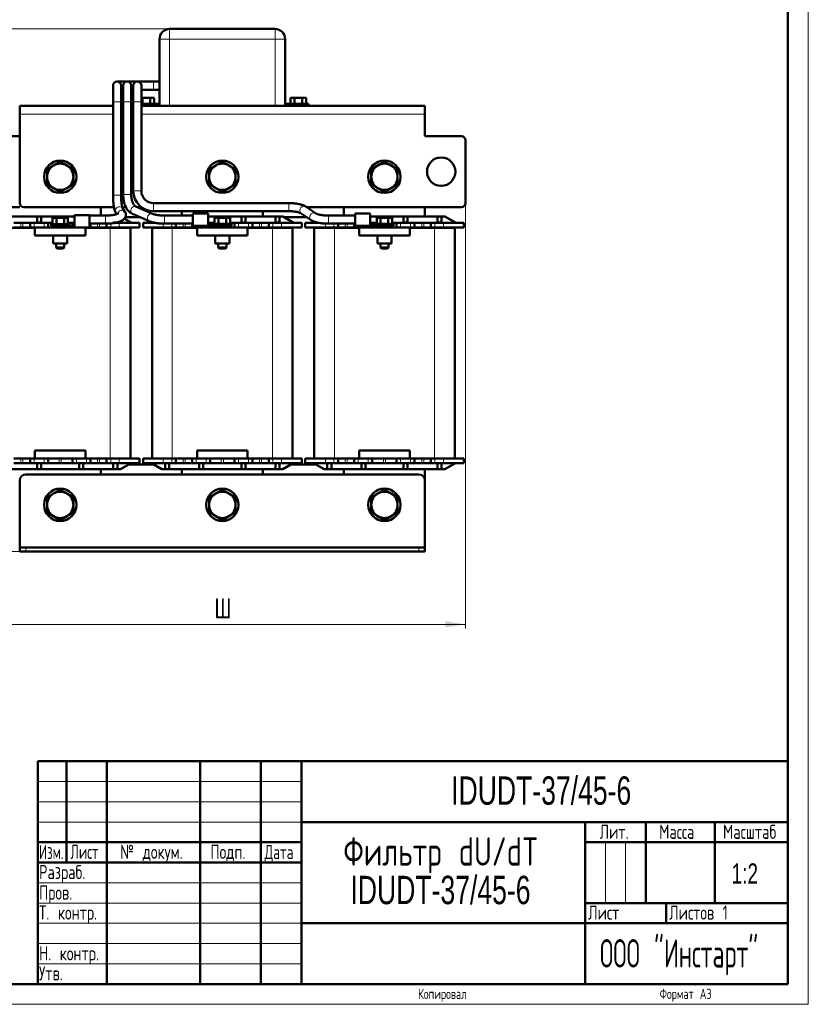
# Model space of a CAD drawing. Header units: millimetres. Extents: x 0 to 600, y 0 to 840.
# Tile 2 of 3: x 205 to 600, y 0 to 486. Entities that reach past the tile are written whole.
import ezdxf

# ---------------------------------------------------------------- set-up
doc = ezdxf.new("R2010")
doc.units = ezdxf.units.MM
doc.header["$LTSCALE"] = 2
doc.linetypes.add('SLD-Сплошная', pattern=[0])
doc.styles.add('SLDTEXTSTYLE0', font='TXT', dxfattribs={"width": 0.7})
doc.styles.add('SLDTEXTSTYLE1', font='TXT', dxfattribs={"width": 0.7, "bigfont": 'bigfont'})
doc.styles.add('SLDTEXTSTYLE2', font='TXT', dxfattribs={"width": 0.705079, "bigfont": 'bigfont'})
doc.styles.add('SLDTEXTSTYLE3', font='TXT', dxfattribs={"width": 0.648852, "bigfont": 'bigfont'})
doc.styles.add('SLDTEXTSTYLE4', font='TXT', dxfattribs={"width": 0.632021, "bigfont": 'bigfont'})
doc.styles.add('SLDTEXTSTYLE5', font='TXT', dxfattribs={"width": 0.625377, "bigfont": 'bigfont'})
doc.styles.add('SLDTEXTSTYLE6', font='TXT', dxfattribs={"width": 0.578033, "bigfont": 'bigfont'})
doc.dimstyles.new('SLDDIMSTYLE0', dxfattribs={"dimtxt": 10, "dimasz": 10, "dimexe": 0, "dimexo": 0.0625, "dimgap": 2.5, "dimtad": 2, "dimdec": 1, "dimrnd": 1e-09, "dimzin": 12, "dimdsep": 46, "dimtxsty": 'SLDTEXTSTYLE0', "dimsah": 1, "dimcen": 0.09, "dimadec": 0, "dimazin": 3, "dimtfac": 1, "dimtdec": 3, "dimtofl": 0, "dimtmove": 0, "dimatfit": 3, "dimfxl": 0, "dimfrac": 2, "dimtolj": 1, "dimtzin": 12, "dimarcsym": 0})

# ---------------------------------------------------------------- blocks, each defined once
blk = doc.blocks.new('SW_NOTE_0')
at = {"color": 0, "linetype": 'Continuous', "lineweight": 0, "char_height": 14, "attachment_point": 2}
for s, insert, style in [('Фильтр dU/dT', (52.5, 17.99), 'SLDTEXTSTYLE1'), ('IDUDT-37/45-6', (52.34, -1.01), 'SLDTEXTSTYLE0')]:
    blk.add_mtext(s, dxfattribs=dict(at, insert=insert, style=style))
blk = doc.blocks.new('_D')
at = {"color": 7, "linetype": 'SLD-Сплошная', "lineweight": 0}
for p, q in [((184.97, 395.61), (184.97, 185.63)), ((424.97, 395.61), (424.97, 185.63)), ((184.97, 187.63), (424.97, 187.63))]:
    blk.add_line(p, q, dxfattribs=at)
at = {"color": 7, "linetype": 'SLD-Сплошная', "lineweight": 18}
for points in [[(184.97, 187.63), (194.97, 186.09), (194.97, 189.17)], [(424.97, 187.63), (414.97, 189.17), (414.97, 186.09)]]:
    blk.add_solid(points, dxfattribs=at)
at = {"color": 7, "linetype": 'SLD-Сплошная', "lineweight": 18, "insert": (301.07, 200.52), "char_height": 10, "attachment_point": 1, "style": 'SLDTEXTSTYLE1'}
blk.add_mtext('Ш', dxfattribs=at)
blk = doc.blocks.new('_D_1')
at = {"color": 7, "linetype": 'SLD-Сплошная', "lineweight": 0}
for p, q in [((278.95, 481.63), (146.97, 481.63)), ((148.97, 223.63), (148.97, 481.63)), ((207.95, 223.63), (146.97, 223.63))]:
    blk.add_line(p, q, dxfattribs=at)
at = {"color": 7, "linetype": 'SLD-Сплошная', "lineweight": 18}
for points in [[(148.97, 481.63), (147.44, 471.63), (150.51, 471.63)], [(148.97, 223.63), (150.51, 233.63), (147.44, 233.63)]]:
    blk.add_solid(points, dxfattribs=at)
at = {"color": 7, "linetype": 'SLD-Сплошная', "lineweight": 18, "insert": (136.08, 349.43), "char_height": 10, "attachment_point": 1, "rotation": 90, "style": 'SLDTEXTSTYLE1'}
blk.add_mtext('В', dxfattribs=at)

msp = doc.modelspace()

# ---------------------------------------------------------------- linework, layer by layer
at = {"color": 7, "linetype": 'SLD-Сплошная', "lineweight": 18}
for p, q in [((594, 840), (594, 0)), ((214, 110), (344, 110)), ((214, 100), (344, 100)), ((214, 90), (344, 90)), ((494, 80), (494, 50)), ((504, 80), (504, 50)), ((214, 60), (344, 60)), ((214, 50), (344, 50)), ((214, 40), (344, 40)), ((214, 30), (344, 30)), ((214, 20), (344, 20)), ((0, 0), (594, 0))]:
    msp.add_line(p, q, dxfattribs=at)
at = {"color": 7, "linetype": 'SLD-Сплошная', "lineweight": 50}
for p, q in [((584, 10), (584, 830)), ((330.97, 481.63), (278.97, 481.63)), ((273.97, 476.63), (273.97, 444.63)), ((335.97, 444.63), (335.97, 476.63)), ((251.02, 453.63), (251.02, 445.63)), ((258.02, 455.63), (253.02, 455.63)), ((255.02, 445.63), (255.02, 453.63)), ((256.02, 453.63), (256.02, 445.63)), ((263.02, 455.63), (258.02, 455.63)), ((260.02, 445.63), (260.02, 453.63)), ((261.02, 453.63), (261.02, 445.63)), ((271.02, 455.63), (263.02, 455.63)), ((265.02, 445.63), (265.02, 453.63)), ((273.97, 455.63), (271.02, 455.63)), ((255.02, 451.63), (256.02, 451.63)), ((260.02, 451.63), (261.02, 451.63)), ((265.02, 451.63), (271.02, 451.63)), ((265.02, 447.63), (265.57, 447.63)), ((265.57, 444.63), (265.57, 447.63)), ((265.57, 447.63), (269.38, 447.63)), ((269.38, 444.63), (269.38, 447.63)), ((269.38, 447.63), (271.29, 447.63)), ((271.02, 451.63), (273.97, 451.63)), ((271.29, 444.63), (271.29, 447.63)), ((338.66, 444.63), (338.66, 447.63)), ((338.66, 447.63), (340.57, 447.63)), ((340.57, 444.63), (340.57, 447.63)), ((340.57, 447.63), (344.38, 447.63)), ((344.38, 444.63), (344.38, 447.63)), ((344.38, 447.63), (346.29, 447.63)), ((346.29, 444.63), (346.29, 447.63)), ((251.02, 443.63), (204.97, 443.63)), ((204.97, 443.63), (204.97, 439.63)), ((251.02, 445.63), (251.02, 399.62)), ((255.02, 399.62), (255.02, 445.63)), ((256.02, 443.63), (255.02, 443.63)), ((256.02, 445.63), (256.02, 399.89)), ((260.02, 399.89), (260.02, 445.63)), ((261.02, 443.63), (260.02, 443.63)), ((261.02, 445.63), (261.02, 401.63)), ((265.02, 401.63), (265.02, 445.63)), ((265.02, 444.63), (273.97, 444.63)), ((273.97, 443.63), (265.02, 443.63)), ((273.97, 444.63), (273.97, 443.63)), ((278.97, 443.63), (273.97, 443.63)), ((330.97, 443.63), (278.97, 443.63)), ((335.97, 443.63), (330.97, 443.63)), ((335.97, 443.63), (335.97, 444.63)), ((335.97, 444.63), (346.77, 444.63)), ((404.97, 443.63), (335.97, 443.63)), ((347.45, 444.63), (346.77, 444.63)), ((347.45, 443.63), (347.45, 444.63)), ((404.97, 439.63), (404.97, 443.63)), ((204.97, 395.63), (204.97, 439.63)), ((404.97, 439.63), (404.97, 428.63)), ((204.97, 428.63), (186.97, 428.63)), ((404.97, 428.63), (422.97, 428.63)), ((424.97, 426.63), (424.97, 395.63)), ((231.47, 412.38), (228.22, 414.26)), ((311.47, 412.38), (308.22, 414.26)), ((391.47, 412.38), (388.22, 414.26)), ((218.47, 408.63), (218.47, 404.88)), ((231.47, 408.63), (231.47, 412.38)), ((231.47, 404.88), (231.47, 408.63)), ((298.47, 408.63), (298.47, 404.88)), ((311.47, 408.63), (311.47, 412.38)), ((311.47, 404.88), (311.47, 408.63)), ((378.47, 408.63), (378.47, 404.88)), ((391.47, 408.63), (391.47, 412.38)), ((391.47, 404.88), (391.47, 408.63)), ((218.47, 404.88), (221.72, 403)), ((228.22, 403), (231.47, 404.88)), ((298.47, 404.88), (301.72, 403)), ((308.22, 403), (311.47, 404.88)), ((378.47, 404.88), (381.72, 403)), ((388.22, 403), (391.47, 404.88)), ((221.72, 403), (224.97, 401.13)), ((224.97, 401.13), (228.22, 403)), ((301.72, 403), (304.97, 401.13)), ((304.97, 401.13), (308.22, 403)), ((381.72, 403), (384.97, 401.13)), ((384.97, 401.13), (388.22, 403)), ((270.46, 390.36), (262.25, 393.96)), ((337.71, 395.63), (271.02, 395.63)), ((351.09, 390.55), (346.21, 393.88)), ((186.97, 393.63), (204.97, 393.63)), ((198.77, 388.98), (213.57, 388.98)), ((251.5, 393.63), (206.97, 393.63)), ((213.57, 385.98), (213.57, 388.98)), ((215.57, 388.98), (213.57, 388.98)), ((215.57, 388.98), (231.97, 388.98)), ((215.57, 388.98), (215.57, 385.98)), ((239.49, 389.65), (231.97, 389.65)), ((231.97, 389.65), (231.97, 384.25)), ((239.49, 383.63), (239.49, 389.65)), ((247.39, 389.49), (239.49, 389.49)), ((244.97, 389.49), (244.97, 393.63)), ((252.45, 390.85), (252.86, 390.21)), ((257.42, 393.63), (255.59, 393.63)), ((256.93, 391.3), (255.8, 393.04)), ((260.65, 390.3), (268.85, 386.7)), ((265.02, 393.63), (263, 393.63)), ((271.02, 391.63), (337.71, 391.63)), ((290.46, 389.49), (276.35, 389.49)), ((284.97, 391.63), (284.97, 389.49)), ((297.98, 390.5), (290.46, 390.5)), ((290.46, 390.5), (290.46, 387.49)), ((297.98, 385.1), (297.98, 390.5)), ((297.98, 388.98), (314.37, 388.98)), ((316.37, 388.98), (314.37, 388.98)), ((314.37, 385.98), (314.37, 388.98)), ((316.37, 388.98), (331.17, 388.98)), ((316.37, 388.98), (316.37, 385.98)), ((324.97, 388.98), (324.97, 391.63)), ((333.17, 388.98), (331.17, 388.98)), ((331.17, 385.98), (331.17, 388.98)), ((333.17, 388.98), (334.78, 388.98)), ((333.17, 388.98), (333.17, 385.98)), ((334.78, 388.98), (339.97, 385.98)), ((343.95, 390.57), (348.83, 387.25)), ((422.97, 393.63), (346.57, 393.63)), ((370.46, 389.49), (357.34, 389.49)), ((364.97, 393.63), (364.97, 389.49)), ((377.98, 390.5), (370.46, 390.5)), ((370.46, 390.5), (370.46, 387.49)), ((377.98, 385.1), (377.98, 390.5)), ((377.98, 388.98), (394.37, 388.98)), ((394.37, 385.98), (394.37, 388.98)), ((396.37, 388.98), (394.37, 388.98)), ((396.37, 388.98), (411.17, 388.98)), ((396.37, 388.98), (396.37, 385.98)), ((404.97, 388.98), (404.97, 393.63)), ((413.17, 388.98), (411.17, 388.98)), ((411.17, 385.98), (411.17, 388.98)), ((413.17, 388.98), (414.78, 388.98)), ((413.17, 388.98), (413.17, 385.98)), ((414.78, 388.98), (419.97, 385.98)), ((202.07, 385.88), (205.57, 385.88)), ((205.57, 385.88), (206.57, 385.88)), ((206.57, 385.88), (210.07, 385.88)), ((210.07, 385.88), (210.07, 383.63)), ((212.07, 385.88), (210.07, 385.88)), ((216.97, 385.88), (212.07, 385.88)), ((215.57, 385.98), (213.57, 385.98)), ((213.57, 385.88), (213.57, 385.98)), ((215.57, 385.98), (215.57, 385.88)), ((218.97, 385.88), (216.97, 385.88)), ((218.97, 383.63), (218.97, 385.88)), ((218.97, 385.88), (221.16, 385.88)), ((220.47, 385.29), (220.47, 384.49)), ((220.47, 385.29), (229.47, 385.29)), ((220.47, 384.49), (227.81, 384.49)), ((221.16, 385.29), (221.16, 388.29)), ((221.16, 388.29), (223.07, 388.29)), ((221.22, 383.63), (221.22, 384.49)), ((223.07, 385.29), (223.07, 388.29)), ((223.07, 388.29), (226.88, 388.29)), ((226.88, 385.29), (226.88, 388.29)), ((226.88, 388.29), (228.79, 388.29)), ((227.81, 384.49), (231.97, 384.49)), ((228.79, 385.29), (228.79, 388.29)), ((228.79, 385.88), (230.97, 385.88)), ((229.47, 384.49), (229.47, 385.29)), ((230.97, 385.88), (230.97, 384.49)), ((231.97, 385.88), (230.97, 385.88)), ((231.97, 384.25), (231.97, 383.63)), ((239.49, 385.49), (247.39, 385.49)), ((239.88, 383.63), (239.88, 385.49)), ((247.88, 385.51), (247.88, 383.63)), ((253.17, 385.98), (251.17, 385.98)), ((254.12, 385.88), (252.02, 385.88)), ((253.17, 385.88), (253.17, 385.98)), ((264.12, 385.88), (254.12, 385.88)), ((256.63, 387.92), (259.97, 385.98)), ((257.1, 388.63), (264.44, 388.63)), ((259.97, 385.98), (259.97, 385.88)), ((264.12, 383.63), (264.12, 385.88)), ((265.82, 383.63), (265.82, 385.88)), ((271.7, 385.88), (265.82, 385.88)), ((269.97, 385.98), (270.35, 386.2)), ((269.97, 385.98), (269.97, 385.88)), ((276.35, 385.49), (290.46, 385.49)), ((282.07, 383.63), (282.07, 385.49)), ((290.07, 385.49), (290.07, 383.63)), ((290.46, 387.49), (290.46, 384.48)), ((290.46, 384.48), (297.98, 384.48)), ((298.97, 385.88), (297.98, 385.88)), ((297.98, 385.34), (302.83, 385.34)), ((297.98, 384.48), (297.98, 385.1)), ((302.83, 384.48), (297.98, 384.48)), ((298.97, 385.34), (298.97, 385.88)), ((298.97, 385.88), (301.16, 385.88)), ((298.97, 383.63), (298.97, 384.48)), ((301.16, 385.34), (301.16, 388.29)), ((301.16, 388.29), (303.07, 388.29)), ((302.14, 385.29), (309.47, 385.29)), ((302.14, 384.49), (309.47, 384.49)), ((308.72, 385.34), (302.83, 385.34)), ((308.73, 384.48), (302.83, 384.48)), ((302.97, 384.48), (302.97, 383.63)), ((303.07, 385.34), (303.07, 388.29)), ((303.07, 388.29), (306.88, 388.29)), ((306.88, 385.34), (306.88, 388.29)), ((306.88, 388.29), (308.79, 388.29)), ((306.97, 383.63), (306.97, 384.48)), ((308.73, 384.48), (308.73, 384.49)), ((308.79, 385.29), (308.79, 388.29)), ((308.79, 385.88), (310.97, 385.88)), ((309.47, 384.49), (309.47, 385.29)), ((310.97, 385.88), (310.97, 383.63)), ((312.97, 385.88), (310.97, 385.88)), ((317.88, 385.88), (312.97, 385.88)), ((316.37, 385.98), (314.37, 385.98)), ((314.37, 385.88), (314.37, 385.98)), ((316.37, 385.88), (316.37, 385.98)), ((319.88, 385.88), (317.88, 385.88)), ((319.88, 383.63), (319.88, 385.88)), ((319.88, 385.88), (323.38, 385.88)), ((323.38, 385.88), (324.38, 385.88)), ((324.38, 385.88), (327.88, 385.88)), ((327.88, 385.88), (327.88, 383.63)), ((329.88, 385.88), (327.88, 385.88)), ((334.12, 385.88), (329.88, 385.88)), ((333.17, 385.98), (331.17, 385.98)), ((331.17, 385.88), (331.17, 385.98)), ((333.17, 385.88), (333.17, 385.98)), ((344.12, 385.88), (334.12, 385.88)), ((335.39, 388.63), (346.8, 388.63)), ((339.97, 385.98), (339.97, 385.88)), ((344.12, 383.63), (344.12, 385.88)), ((345.82, 383.63), (345.82, 385.88)), ((352.71, 385.88), (345.82, 385.88)), ((349.97, 385.98), (350.69, 386.4)), ((349.97, 385.98), (349.97, 385.88)), ((357.34, 385.49), (370.46, 385.49)), ((362.07, 383.63), (362.07, 385.49)), ((370.07, 385.49), (370.07, 383.63)), ((370.46, 387.49), (370.46, 384.48)), ((370.46, 384.48), (377.98, 384.48)), ((378.97, 385.88), (377.98, 385.88)), ((377.98, 385.34), (382.83, 385.34)), ((377.98, 384.48), (377.98, 385.1)), ((382.83, 384.48), (377.98, 384.48)), ((378.97, 385.34), (378.97, 385.88)), ((378.97, 385.88), (381.16, 385.88)), ((378.97, 383.63), (378.97, 384.48)), ((381.16, 385.34), (381.16, 388.29)), ((381.16, 388.29), (383.07, 388.29)), ((382.14, 385.29), (389.47, 385.29)), ((382.14, 384.49), (389.47, 384.49)), ((388.72, 385.34), (382.83, 385.34)), ((388.73, 384.48), (382.83, 384.48)), ((382.97, 384.48), (382.97, 383.63)), ((383.07, 385.34), (383.07, 388.29)), ((383.07, 388.29), (386.88, 388.29)), ((386.88, 385.34), (386.88, 388.29)), ((386.88, 388.29), (388.79, 388.29)), ((386.97, 383.63), (386.97, 384.48)), ((388.73, 384.48), (388.73, 384.49)), ((388.79, 385.29), (388.79, 388.29)), ((388.79, 385.88), (390.97, 385.88)), ((389.47, 384.49), (389.47, 385.29)), ((390.97, 385.88), (390.97, 383.63)), ((392.97, 385.88), (390.97, 385.88)), ((397.88, 385.88), (392.97, 385.88)), ((396.37, 385.98), (394.37, 385.98)), ((394.37, 385.88), (394.37, 385.98)), ((396.37, 385.88), (396.37, 385.98)), ((399.88, 385.88), (397.88, 385.88)), ((399.88, 383.63), (399.88, 385.88)), ((399.88, 385.88), (403.38, 385.88)), ((403.38, 385.88), (404.38, 385.88)), ((404.38, 385.88), (407.88, 385.88)), ((407.88, 385.88), (407.88, 383.63)), ((409.88, 385.88), (407.88, 385.88)), ((414.12, 385.88), (409.88, 385.88)), ((413.17, 385.98), (411.17, 385.98)), ((411.17, 385.88), (411.17, 385.98)), ((413.17, 385.88), (413.17, 385.98)), ((424.12, 385.88), (414.12, 385.88)), ((419.97, 385.98), (419.97, 385.88)), ((424.12, 383.63), (424.12, 385.88)), ((200.27, 383.48), (212.47, 383.48)), ((205.57, 383.63), (202.07, 383.63)), ((206.57, 383.63), (205.57, 383.63)), ((210.07, 383.63), (206.57, 383.63)), ((212.07, 383.63), (210.07, 383.63)), ((212.47, 383.63), (212.07, 383.63)), ((212.47, 383.63), (212.47, 379.63)), ((237.47, 383.63), (212.47, 383.63)), ((237.47, 379.63), (212.47, 379.63)), ((221.47, 379.63), (221.47, 375.63)), ((228.47, 375.63), (228.47, 379.63)), ((237.47, 383.63), (239.49, 383.63)), ((237.47, 383.63), (237.47, 379.63)), ((237.47, 383.48), (249.67, 383.48)), ((239.88, 383.63), (239.49, 383.63)), ((243.38, 383.63), (239.88, 383.63)), ((244.38, 383.63), (243.38, 383.63)), ((247.88, 383.63), (244.38, 383.63)), ((247.67, 383.63), (247.67, 383.48)), ((249.88, 383.63), (247.88, 383.63)), ((249.67, 383.48), (259.67, 383.48)), ((254.12, 383.63), (249.88, 383.63)), ((264.12, 383.63), (254.12, 383.63)), ((259.67, 383.48), (259.67, 269.53)), ((275.82, 383.63), (265.82, 383.63)), ((270.27, 269.53), (270.27, 383.48)), ((270.27, 383.48), (280.27, 383.48)), ((280.07, 383.63), (275.82, 383.63)), ((282.07, 383.63), (280.07, 383.63)), ((280.27, 383.48), (292.47, 383.48)), ((285.57, 383.63), (282.07, 383.63)), ((282.27, 383.63), (282.27, 383.48)), ((286.57, 383.63), (285.57, 383.63)), ((290.07, 383.63), (286.57, 383.63)), ((292.07, 383.63), (290.07, 383.63)), ((292.47, 383.63), (292.07, 383.63)), ((317.47, 383.63), (292.47, 383.63)), ((292.47, 383.63), (292.47, 379.63)), ((317.47, 379.63), (292.47, 379.63)), ((301.47, 379.63), (301.47, 375.63)), ((308.47, 375.63), (308.47, 379.63)), ((317.88, 383.63), (317.47, 383.63)), ((317.47, 383.63), (317.47, 379.63)), ((317.47, 383.48), (329.67, 383.48)), ((319.88, 383.63), (317.88, 383.63)), ((323.38, 383.63), (319.88, 383.63)), ((324.38, 383.63), (323.38, 383.63)), ((327.88, 383.63), (324.38, 383.63)), ((327.67, 383.63), (327.67, 383.48)), ((329.88, 383.63), (327.88, 383.63)), ((329.67, 383.48), (339.67, 383.48)), ((334.12, 383.63), (329.88, 383.63)), ((344.12, 383.63), (334.12, 383.63)), ((339.67, 383.48), (339.67, 269.53)), ((355.82, 383.63), (345.82, 383.63)), ((350.27, 269.53), (350.27, 383.48)), ((350.27, 383.48), (360.27, 383.48)), ((360.07, 383.63), (355.82, 383.63)), ((362.07, 383.63), (360.07, 383.63)), ((360.27, 383.48), (372.47, 383.48)), ((365.57, 383.63), (362.07, 383.63)), ((362.27, 383.63), (362.27, 383.48)), ((366.57, 383.63), (365.57, 383.63)), ((370.07, 383.63), (366.57, 383.63)), ((372.07, 383.63), (370.07, 383.63)), ((372.47, 383.63), (372.07, 383.63)), ((372.47, 383.63), (372.47, 379.63)), ((397.47, 383.63), (372.47, 383.63)), ((397.47, 379.63), (372.47, 379.63)), ((381.47, 379.63), (381.47, 375.63)), ((388.47, 375.63), (388.47, 379.63)), ((397.88, 383.63), (397.47, 383.63)), ((397.47, 383.63), (397.47, 379.63)), ((397.47, 383.48), (409.67, 383.48)), ((399.88, 383.63), (397.88, 383.63)), ((403.38, 383.63), (399.88, 383.63)), ((404.38, 383.63), (403.38, 383.63)), ((407.88, 383.63), (404.38, 383.63)), ((407.67, 383.63), (407.67, 383.48)), ((409.88, 383.63), (407.88, 383.63)), ((409.67, 383.48), (419.67, 383.48)), ((414.12, 383.63), (409.88, 383.63)), ((424.12, 383.63), (414.12, 383.63)), ((419.67, 383.48), (419.67, 269.53)), ((221.47, 375.63), (228.47, 375.63)), ((222.97, 375.63), (222.97, 373.79)), ((226.97, 373.79), (226.97, 375.63)), ((301.47, 375.63), (308.47, 375.63)), ((302.97, 375.63), (302.97, 373.79)), ((306.97, 373.79), (306.97, 375.63)), ((381.47, 375.63), (388.47, 375.63)), ((382.97, 375.63), (382.97, 373.79)), ((386.97, 373.79), (386.97, 375.63)), ((222.97, 373.79), (223.47, 373.29)), ((222.97, 373.79), (224.97, 373.79)), ((223.47, 373.29), (224.97, 373.29)), ((224.97, 373.79), (226.97, 373.79)), ((224.97, 373.29), (226.47, 373.29)), ((226.47, 373.29), (226.97, 373.79)), ((302.97, 373.79), (303.47, 373.29)), ((302.97, 373.79), (304.97, 373.79)), ((303.47, 373.29), (304.97, 373.29)), ((304.97, 373.79), (306.97, 373.79)), ((304.97, 373.29), (306.47, 373.29)), ((306.47, 373.29), (306.97, 373.79)), ((382.97, 373.79), (383.47, 373.29)), ((382.97, 373.79), (384.97, 373.79)), ((383.47, 373.29), (384.97, 373.29)), ((384.97, 373.79), (386.97, 373.79)), ((384.97, 373.29), (386.47, 373.29)), ((386.47, 373.29), (386.97, 373.79)), ((212.47, 269.53), (212.47, 273.53)), ((237.47, 273.53), (212.47, 273.53)), ((237.47, 273.53), (237.47, 269.53)), ((292.47, 269.53), (292.47, 273.53)), ((317.47, 273.53), (292.47, 273.53)), ((317.47, 273.53), (317.47, 269.53)), ((372.47, 269.53), (372.47, 273.53)), ((397.47, 273.53), (372.47, 273.53)), ((397.47, 273.53), (397.47, 269.53)), ((202.04, 269.58), (210.09, 269.58)), ((210.07, 269.58), (210.07, 267.28)), ((210.09, 269.53), (210.09, 269.58)), ((210.09, 269.53), (212.07, 269.53)), ((212.07, 269.53), (212.47, 269.53)), ((237.47, 269.53), (212.47, 269.53)), ((218.97, 269.53), (218.97, 267.28)), ((230.97, 269.53), (230.97, 267.28)), ((237.47, 269.53), (237.88, 269.53)), ((237.88, 269.53), (239.86, 269.53)), ((239.86, 269.58), (239.86, 269.53)), ((239.86, 269.58), (247.91, 269.58)), ((239.88, 269.58), (239.88, 267.28)), ((247.88, 269.58), (247.88, 267.28)), ((247.91, 269.53), (247.91, 269.58)), ((247.91, 269.53), (249.88, 269.53)), ((249.88, 269.53), (254.12, 269.53)), ((254.12, 269.53), (264.12, 269.53)), ((264.12, 267.28), (264.12, 269.53)), ((265.82, 269.53), (265.82, 267.28)), ((265.82, 269.53), (275.82, 269.53)), ((275.82, 269.53), (280.07, 269.53)), ((280.07, 269.53), (282.04, 269.53)), ((282.04, 269.53), (282.04, 269.58)), ((282.04, 269.58), (290.09, 269.58)), ((282.07, 267.28), (282.07, 269.58)), ((290.07, 269.58), (290.07, 267.28)), ((290.09, 269.53), (290.09, 269.58)), ((290.09, 269.53), (292.07, 269.53)), ((292.07, 269.53), (292.47, 269.53)), ((317.47, 269.53), (292.47, 269.53)), ((298.97, 269.53), (298.97, 267.28)), ((310.97, 269.53), (310.97, 267.28)), ((317.47, 269.53), (317.88, 269.53)), ((317.88, 269.53), (319.86, 269.53)), ((319.86, 269.58), (319.86, 269.53)), ((319.86, 269.58), (327.91, 269.58)), ((319.88, 269.58), (319.88, 267.28)), ((327.88, 269.58), (327.88, 267.28)), ((327.91, 269.53), (327.91, 269.58)), ((327.91, 269.53), (329.88, 269.53)), ((329.88, 269.53), (334.12, 269.53)), ((334.12, 269.53), (344.12, 269.53)), ((344.12, 267.28), (344.12, 269.53)), ((345.82, 269.53), (345.82, 267.28)), ((345.82, 269.53), (355.82, 269.53)), ((355.82, 269.53), (360.07, 269.53)), ((360.07, 269.53), (362.04, 269.53)), ((362.04, 269.53), (362.04, 269.58)), ((362.04, 269.58), (370.09, 269.58)), ((362.07, 267.28), (362.07, 269.58)), ((370.07, 269.58), (370.07, 267.28)), ((370.09, 269.53), (370.09, 269.58)), ((370.09, 269.53), (372.07, 269.53)), ((372.07, 269.53), (372.47, 269.53)), ((397.47, 269.53), (372.47, 269.53)), ((378.97, 269.53), (378.97, 267.28)), ((390.97, 269.53), (390.97, 267.28)), ((397.47, 269.53), (397.88, 269.53)), ((397.88, 269.53), (399.86, 269.53)), ((399.86, 269.58), (399.86, 269.53)), ((399.86, 269.58), (407.91, 269.58)), ((399.88, 269.58), (399.88, 267.28)), ((407.88, 269.58), (407.88, 267.28)), ((407.91, 269.53), (407.91, 269.58)), ((407.91, 269.53), (409.88, 269.53)), ((409.88, 269.53), (414.12, 269.53)), ((414.12, 269.53), (424.12, 269.53)), ((424.12, 267.28), (424.12, 269.53)), ((198.77, 264.18), (213.57, 264.18)), ((202.07, 267.28), (205.57, 267.28)), ((205.57, 267.28), (206.57, 267.28)), ((206.57, 267.28), (210.07, 267.28)), ((210.07, 267.28), (212.07, 267.28)), ((212.07, 267.28), (216.97, 267.28)), ((213.57, 267.18), (213.57, 267.28)), ((213.57, 264.18), (213.57, 267.18)), ((213.57, 267.18), (215.57, 267.18)), ((213.57, 264.18), (215.57, 264.18)), ((215.57, 267.28), (215.57, 267.18)), ((215.57, 267.18), (215.57, 264.18)), ((215.57, 264.18), (234.37, 264.18)), ((216.97, 267.28), (218.97, 267.28)), ((218.97, 267.28), (224.47, 267.28)), ((224.47, 267.28), (225.47, 267.28)), ((225.47, 267.28), (230.97, 267.28)), ((230.97, 267.28), (232.97, 267.28)), ((232.97, 267.28), (237.88, 267.28)), ((234.37, 267.28), (234.37, 267.18)), ((234.37, 264.18), (234.37, 267.18)), ((234.37, 267.18), (236.37, 267.18)), ((234.37, 264.18), (236.37, 264.18)), ((236.37, 267.18), (236.37, 267.28)), ((236.37, 267.18), (236.37, 264.18)), ((236.37, 264.18), (251.17, 264.18)), ((237.88, 267.28), (239.88, 267.28)), ((239.88, 267.28), (243.38, 267.28)), ((243.38, 267.28), (244.38, 267.28)), ((244.38, 267.28), (247.88, 267.28)), ((244.97, 261.63), (244.97, 264.18)), ((247.88, 267.28), (249.88, 267.28)), ((249.88, 267.28), (254.12, 267.28)), ((251.17, 267.28), (251.17, 267.18)), ((251.17, 267.18), (253.17, 267.18)), ((251.17, 264.18), (251.17, 267.18)), ((251.17, 264.18), (253.17, 264.18)), ((253.17, 267.18), (253.17, 267.28)), ((253.17, 267.18), (253.17, 264.18)), ((253.17, 264.18), (254.78, 264.18)), ((254.12, 267.28), (264.12, 267.28)), ((254.78, 264.18), (259.97, 267.18)), ((270.93, 266.63), (259.02, 266.63)), ((259.97, 267.18), (259.97, 267.28)), ((265.82, 267.28), (275.82, 267.28)), ((269.97, 267.18), (269.97, 267.28)), ((269.97, 267.18), (275.17, 264.18)), ((275.17, 264.18), (276.77, 264.18)), ((280.07, 267.28), (275.82, 267.28)), ((276.77, 267.18), (276.77, 267.28)), ((276.77, 267.18), (278.77, 267.18)), ((276.77, 264.18), (276.77, 267.18)), ((278.77, 264.18), (276.77, 264.18)), ((278.77, 267.28), (278.77, 267.18)), ((278.77, 267.18), (278.77, 264.18)), ((278.77, 264.18), (293.57, 264.18)), ((280.07, 267.28), (282.07, 267.28)), ((282.07, 267.28), (285.57, 267.28)), ((284.97, 264.18), (284.97, 261.63)), ((285.57, 267.28), (286.57, 267.28)), ((286.57, 267.28), (290.07, 267.28)), ((290.07, 267.28), (292.07, 267.28)), ((292.07, 267.28), (296.97, 267.28)), ((293.57, 267.18), (293.57, 267.28)), ((293.57, 267.18), (295.57, 267.18)), ((293.57, 264.18), (293.57, 267.18)), ((293.57, 264.18), (295.57, 264.18)), ((295.57, 267.28), (295.57, 267.18)), ((295.57, 267.18), (295.57, 264.18)), ((295.57, 264.18), (314.37, 264.18)), ((296.97, 267.28), (298.97, 267.28)), ((298.97, 267.28), (304.47, 267.28)), ((304.47, 267.28), (305.47, 267.28)), ((305.47, 267.28), (310.97, 267.28)), ((310.97, 267.28), (312.97, 267.28)), ((312.97, 267.28), (317.88, 267.28)), ((314.37, 267.28), (314.37, 267.18)), ((314.37, 267.18), (316.37, 267.18)), ((314.37, 264.18), (314.37, 267.18)), ((314.37, 264.18), (316.37, 264.18)), ((316.37, 267.18), (316.37, 267.28)), ((316.37, 267.18), (316.37, 264.18)), ((316.37, 264.18), (331.17, 264.18)), ((317.88, 267.28), (319.88, 267.28)), ((319.88, 267.28), (323.38, 267.28)), ((323.38, 267.28), (324.38, 267.28)), ((324.38, 267.28), (327.88, 267.28)), ((324.97, 261.63), (324.97, 264.18)), ((327.88, 267.28), (329.88, 267.28)), ((329.88, 267.28), (334.12, 267.28)), ((331.17, 267.28), (331.17, 267.18)), ((331.17, 267.18), (333.17, 267.18)), ((331.17, 264.18), (331.17, 267.18)), ((331.17, 264.18), (333.17, 264.18)), ((333.17, 267.18), (333.17, 267.28)), ((333.17, 267.18), (333.17, 264.18)), ((333.17, 264.18), (334.78, 264.18)), ((334.12, 267.28), (344.12, 267.28)), ((334.78, 264.18), (339.97, 267.18)), ((350.93, 266.63), (339.02, 266.63)), ((339.97, 267.18), (339.97, 267.28)), ((345.82, 267.28), (355.82, 267.28)), ((349.97, 267.18), (349.97, 267.28)), ((349.97, 267.18), (355.17, 264.18)), ((355.17, 264.18), (356.77, 264.18)), ((360.07, 267.28), (355.82, 267.28)), ((356.77, 267.18), (356.77, 267.28)), ((356.77, 267.18), (358.77, 267.18)), ((356.77, 264.18), (356.77, 267.18)), ((358.77, 264.18), (356.77, 264.18)), ((358.77, 267.28), (358.77, 267.18)), ((358.77, 267.18), (358.77, 264.18)), ((358.77, 264.18), (373.57, 264.18)), ((360.07, 267.28), (362.07, 267.28)), ((362.07, 267.28), (365.57, 267.28)), ((364.97, 264.18), (364.97, 261.63)), ((365.57, 267.28), (366.57, 267.28)), ((366.57, 267.28), (370.07, 267.28)), ((370.07, 267.28), (372.07, 267.28)), ((372.07, 267.28), (376.97, 267.28)), ((373.57, 267.18), (373.57, 267.28)), ((373.57, 267.18), (375.57, 267.18)), ((373.57, 264.18), (373.57, 267.18)), ((373.57, 264.18), (375.57, 264.18)), ((375.57, 267.28), (375.57, 267.18)), ((375.57, 267.18), (375.57, 264.18)), ((375.57, 264.18), (394.37, 264.18)), ((376.97, 267.28), (378.97, 267.28)), ((378.97, 267.28), (384.47, 267.28)), ((384.47, 267.28), (385.47, 267.28)), ((385.47, 267.28), (390.97, 267.28)), ((390.97, 267.28), (392.97, 267.28)), ((392.97, 267.28), (397.88, 267.28)), ((394.37, 267.28), (394.37, 267.18)), ((394.37, 267.18), (396.37, 267.18)), ((394.37, 264.18), (394.37, 267.18)), ((394.37, 264.18), (396.37, 264.18)), ((396.37, 267.18), (396.37, 267.28)), ((396.37, 267.18), (396.37, 264.18)), ((396.37, 264.18), (411.17, 264.18)), ((397.88, 267.28), (399.88, 267.28)), ((399.88, 267.28), (403.38, 267.28)), ((403.38, 267.28), (404.38, 267.28)), ((404.38, 267.28), (407.88, 267.28)), ((404.97, 258.63), (404.97, 264.18)), ((407.88, 267.28), (409.88, 267.28)), ((409.88, 267.28), (414.12, 267.28)), ((411.17, 267.28), (411.17, 267.18)), ((411.17, 264.18), (411.17, 267.18)), ((411.17, 267.18), (413.17, 267.18)), ((411.17, 264.18), (413.17, 264.18)), ((413.17, 267.18), (413.17, 267.28)), ((413.17, 267.18), (413.17, 264.18)), ((413.17, 264.18), (414.78, 264.18)), ((414.12, 267.28), (424.12, 267.28)), ((414.78, 264.18), (419.97, 267.18)), ((419.97, 267.18), (419.97, 267.28)), ((204.97, 225.63), (204.97, 258.63)), ((207.97, 261.63), (401.97, 261.63)), ((404.97, 258.63), (404.97, 225.63)), ((231.47, 250.38), (228.22, 252.26)), ((231.47, 246.63), (231.47, 250.38)), ((311.47, 250.38), (308.22, 252.26)), ((311.47, 246.63), (311.47, 250.38)), ((391.47, 250.38), (388.22, 252.26)), ((391.47, 246.63), (391.47, 250.38)), ((218.47, 246.63), (218.47, 242.88)), ((231.47, 242.88), (231.47, 246.63)), ((298.47, 246.63), (298.47, 242.88)), ((311.47, 242.88), (311.47, 246.63)), ((378.47, 246.63), (378.47, 242.88)), ((391.47, 242.88), (391.47, 246.63)), ((218.47, 242.88), (221.72, 241)), ((221.72, 241), (224.97, 239.13)), ((224.97, 239.13), (228.22, 241)), ((228.22, 241), (231.47, 242.88)), ((298.47, 242.88), (301.72, 241)), ((301.72, 241), (304.97, 239.13)), ((304.97, 239.13), (308.22, 241)), ((308.22, 241), (311.47, 242.88)), ((378.47, 242.88), (381.72, 241)), ((381.72, 241), (384.97, 239.13)), ((384.97, 239.13), (388.22, 241)), ((388.22, 241), (391.47, 242.88)), ((204.97, 225.63), (204.97, 223.63)), ((207.97, 225.63), (204.97, 225.63)), ((401.97, 225.63), (207.97, 225.63)), ((404.97, 225.63), (401.97, 225.63)), ((404.97, 225.63), (404.97, 223.63)), ((204.97, 223.63), (207.97, 223.63)), ((207.97, 223.63), (401.97, 223.63)), ((401.97, 223.63), (404.97, 223.63)), ((214, 120), (584, 120)), ((214, 120), (214, 10)), ((228, 70), (228, 120)), ((248, 120), (248, 10)), ((294, 120), (294, 10)), ((324, 120), (324, 10)), ((344, 120), (344, 10)), ((344, 90), (584, 90)), ((484, 90), (484, 10)), ((514, 90), (514, 50)), ((548, 90), (548, 50)), ((214, 80), (344, 80)), ((484, 80), (584, 80)), ((214, 70), (344, 70)), ((484, 50), (584, 50)), ((524, 50), (524, 40)), ((344, 40), (584, 40)), ((40, 10), (584, 10))]:
    msp.add_line(p, q, dxfattribs=at)
at = {"color": 8, "linetype": 'SLD-Сплошная', "lineweight": 18}
for p, q in [((278.97, 476.63), (278.97, 481.63)), ((330.97, 476.63), (330.97, 481.63)), ((278.97, 476.63), (273.97, 476.63)), ((278.97, 443.63), (278.97, 476.63)), ((278.97, 476.63), (330.97, 476.63)), ((330.97, 476.63), (330.97, 443.63)), ((335.97, 476.63), (330.97, 476.63)), ((271.02, 451.63), (271.02, 455.63)), ((253.02, 445.63), (251.02, 445.63)), ((255.02, 445.63), (253.02, 445.63)), ((258.02, 445.63), (256.02, 445.63)), ((260.02, 445.63), (258.02, 445.63)), ((263.02, 445.63), (261.02, 445.63)), ((265.02, 445.63), (263.02, 445.63)), ((346.77, 444.63), (346.77, 443.63)), ((204.97, 439.63), (251.02, 439.63)), ((255.02, 439.63), (256.02, 439.63)), ((260.02, 439.63), (261.02, 439.63)), ((265.02, 439.63), (404.97, 439.63)), ((251.02, 399.62), (253.02, 399.62)), ((253.02, 399.62), (255.02, 399.62)), ((256.02, 399.89), (258.02, 399.89)), ((258.02, 399.89), (260.02, 399.89)), ((265.02, 401.63), (261.02, 401.63)), ((271.02, 395.63), (271.02, 391.63)), ((337.71, 391.63), (337.71, 395.63)), ((247.39, 389.49), (247.39, 386.92)), ((276.35, 386.92), (276.35, 389.49)), ((357.34, 385.49), (357.34, 389.49)), ((205.57, 385.88), (205.57, 383.63)), ((206.57, 383.63), (206.57, 385.88)), ((212.07, 383.63), (212.07, 385.88)), ((216.97, 383.63), (216.97, 385.88)), ((227.12, 383.63), (227.12, 384.49)), ((243.38, 385.49), (243.38, 383.63)), ((244.38, 383.63), (244.38, 385.49)), ((247.39, 386.92), (247.39, 385.49)), ((249.88, 383.63), (249.88, 385.6)), ((254.12, 383.63), (254.12, 385.88)), ((275.82, 383.63), (275.82, 385.5)), ((276.35, 385.49), (276.35, 386.92)), ((280.07, 383.63), (280.07, 385.49)), ((285.57, 385.49), (285.57, 383.63)), ((286.57, 383.63), (286.57, 385.49)), ((292.07, 383.63), (292.07, 384.48)), ((296.97, 383.63), (296.97, 384.48)), ((302.83, 385.34), (302.83, 385.29)), ((302.83, 384.49), (302.83, 384.48)), ((312.97, 383.63), (312.97, 385.88)), ((317.88, 383.63), (317.88, 385.88)), ((323.38, 385.88), (323.38, 383.63)), ((324.38, 383.63), (324.38, 385.88)), ((329.88, 383.63), (329.88, 385.88)), ((334.12, 383.63), (334.12, 385.88)), ((355.82, 383.63), (355.82, 385.53)), ((360.07, 383.63), (360.07, 385.49)), ((365.57, 385.49), (365.57, 383.63)), ((366.57, 383.63), (366.57, 385.49)), ((372.07, 383.63), (372.07, 384.48)), ((376.97, 383.63), (376.97, 384.48)), ((382.83, 385.34), (382.83, 385.29)), ((382.83, 384.49), (382.83, 384.48)), ((392.97, 383.63), (392.97, 385.88)), ((397.88, 383.63), (397.88, 385.88)), ((403.38, 385.88), (403.38, 383.63)), ((404.38, 383.63), (404.38, 385.88)), ((409.88, 383.63), (409.88, 385.88)), ((414.12, 383.63), (414.12, 385.88)), ((249.67, 383.48), (249.67, 269.53)), ((280.27, 269.53), (280.27, 383.48)), ((329.67, 383.48), (329.67, 269.53)), ((360.27, 269.53), (360.27, 383.48)), ((409.67, 383.48), (409.67, 269.53)), ((205.57, 269.58), (205.57, 267.28)), ((206.57, 267.28), (206.57, 269.58)), ((212.07, 267.28), (212.07, 269.53)), ((216.97, 269.53), (216.97, 267.28)), ((224.47, 269.53), (224.47, 267.28)), ((225.47, 267.28), (225.47, 269.53)), ((232.97, 267.28), (232.97, 269.53)), ((237.88, 269.53), (237.88, 267.28)), ((243.38, 269.58), (243.38, 267.28)), ((244.38, 267.28), (244.38, 269.58)), ((249.88, 267.28), (249.88, 269.53)), ((254.12, 269.53), (254.12, 267.28)), ((275.82, 267.28), (275.82, 269.53)), ((280.07, 269.53), (280.07, 267.28)), ((285.57, 269.58), (285.57, 267.28)), ((286.57, 267.28), (286.57, 269.58)), ((292.07, 267.28), (292.07, 269.53)), ((296.97, 269.53), (296.97, 267.28)), ((304.47, 269.53), (304.47, 267.28)), ((305.47, 267.28), (305.47, 269.53)), ((312.97, 267.28), (312.97, 269.53)), ((317.88, 269.53), (317.88, 267.28)), ((323.38, 269.58), (323.38, 267.28)), ((324.38, 267.28), (324.38, 269.58)), ((329.88, 267.28), (329.88, 269.53)), ((334.12, 269.53), (334.12, 267.28)), ((355.82, 267.28), (355.82, 269.53)), ((360.07, 269.53), (360.07, 267.28)), ((365.57, 269.58), (365.57, 267.28)), ((366.57, 267.28), (366.57, 269.58)), ((372.07, 267.28), (372.07, 269.53)), ((376.97, 269.53), (376.97, 267.28)), ((384.47, 269.53), (384.47, 267.28)), ((385.47, 267.28), (385.47, 269.53)), ((392.97, 267.28), (392.97, 269.53)), ((397.88, 269.53), (397.88, 267.28)), ((403.38, 269.58), (403.38, 267.28)), ((404.38, 267.28), (404.38, 269.58)), ((409.88, 267.28), (409.88, 269.53)), ((414.12, 269.53), (414.12, 267.28)), ((207.97, 223.63), (207.97, 225.63)), ((401.97, 225.63), (401.97, 223.63))]:
    msp.add_line(p, q, dxfattribs=at)
at = {"color": 8, "linetype": 'SLD-Сплошная', "lineweight": 18, "flags": 128}
for points in [[(260.65, 390.3), (260.57, 390.33), (260.09, 390.76), (259.82, 391.39), (259.8, 392.13), (260.03, 392.87), (260.47, 393.5), (261.07, 393.92), (261.72, 394.07), (262.25, 393.96)], [(343.95, 390.57), (343.78, 390.71), (343.38, 391.29), (343.24, 392), (343.38, 392.75), (343.78, 393.42), (344.38, 393.91), (345.08, 394.14), (345.79, 394.08), (346.21, 393.88)], [(268.86, 386.7), (268.77, 386.74), (268.29, 387.16), (268.02, 387.79), (268, 388.53), (268.23, 389.27), (268.68, 389.9), (269.27, 390.32), (269.92, 390.47), (270.47, 390.36)], [(348.83, 387.25), (348.52, 387.53), (348.19, 388.16), (348.13, 388.9), (348.35, 389.64), (348.82, 390.26), (349.46, 390.68), (350.17, 390.83), (350.86, 390.68), (351.09, 390.55)]]:
    msp.add_lwpolyline(points, dxfattribs=at)
at = {"color": 7, "linetype": 'SLD-Сплошная', "lineweight": 50}
for centre, radius in [((224.97, 408.63), 8), ((304.97, 408.63), 8), ((384.97, 408.63), 8), ((412.97, 411.13), 7), ((224.97, 246.63), 8), ((304.97, 246.63), 8), ((384.97, 246.63), 8)]:
    msp.add_circle(centre, radius, dxfattribs=at)
for centre, radius, start, end in [((278.97, 476.63), 5, 90, 180), ((330.97, 476.63), 5, 0, 90), ((253.02, 453.63), 2, 90, 180), ((253.02, 453.63), 2, 0, 90), ((258.02, 453.63), 2, 90, 180), ((258.02, 453.63), 2, 0, 90), ((263.02, 453.63), 2, 90, 180), ((263.02, 453.63), 2, 0, 90), ((422.97, 426.63), 2, 0, 90), ((224.97, 408.63), 6.5, 120, 180), ((224.97, 408.63), 6.5, 60, 120), ((224.97, 408.63), 6.5, 0, 60), ((304.97, 408.63), 6.5, 120, 180), ((304.97, 408.63), 6.5, 60, 120), ((304.97, 408.63), 6.5, 0, 60), ((384.97, 408.63), 6.5, 120, 180), ((384.97, 408.63), 6.5, 60, 120), ((384.97, 408.63), 6.5, 0, 60), ((224.97, 408.63), 6.5, 180, 240), ((224.97, 408.63), 6.5, 300, 0), ((304.97, 408.63), 6.5, 180, 240), ((304.97, 408.63), 6.5, 300, 0), ((384.97, 408.63), 6.5, 180, 240), ((384.97, 408.63), 6.5, 300, 0), ((224.97, 408.63), 6.5, 240, 300), ((271.02, 401.63), 10, 180, 270), ((271.02, 401.63), 6, 180, 270), ((304.97, 408.63), 6.5, 240, 300), ((384.97, 408.63), 6.5, 240, 300), ((206.97, 395.63), 2, 180, 270), ((422.97, 395.63), 2, 270, 0), ((207.97, 258.63), 3, 90, 180), ((401.97, 258.63), 3, 0, 90), ((224.97, 246.63), 6.5, 60, 120), ((304.97, 246.63), 6.5, 60, 120), ((384.97, 246.63), 6.5, 60, 120), ((224.97, 246.63), 6.5, 120, 180), ((224.97, 246.63), 6.5, 0, 60), ((304.97, 246.63), 6.5, 120, 180), ((304.97, 246.63), 6.5, 0, 60), ((384.97, 246.63), 6.5, 120, 180), ((384.97, 246.63), 6.5, 0, 60), ((224.97, 246.63), 6.5, 180, 240), ((224.97, 246.63), 6.5, 300, 0), ((304.97, 246.63), 6.5, 180, 240), ((304.97, 246.63), 6.5, 300, 0), ((384.97, 246.63), 6.5, 180, 240), ((384.97, 246.63), 6.5, 300, 0), ((224.97, 246.63), 6.5, 240, 300), ((304.97, 246.63), 6.5, 240, 300), ((384.97, 246.63), 6.5, 240, 300)]:
    msp.add_arc(centre, radius, start, end, dxfattribs=at)
at = {"color": 8, "linetype": 'SLD-Сплошная', "lineweight": 18}
for centre, radius, start, end in [((254.17, 391.87), 2, 35.4812, 210.6846), ((255.36, 390.05), 2.08, 92.9696, 170.4487), ((255.38, 390.27), 1.86, 33.4975, 94.003)]:
    msp.add_arc(centre, radius, start, end, dxfattribs=at)
at = {"color": 7, "linetype": 'SLD-Сплошная', "lineweight": 50}
for points, knots in [([(221.72, 414.26), (221.18, 413.95), (220.09, 413.32), (219.02, 412.7), (218.47, 412.38)], [0, 0, 0, 0, 0.497781, 1, 1, 1, 1]), ([(224.97, 416.14), (224.44, 415.83), (223.36, 415.21), (222.27, 414.58), (221.72, 414.26)], [0, 0, 0, 0, 0.4981128, 1, 1, 1, 1]), ([(228.22, 414.26), (227.68, 414.57), (226.59, 415.2), (225.52, 415.83), (224.97, 416.14)], [0, 0, 0, 0, 0.497781, 1, 1, 1, 1]), ([(301.72, 414.26), (301.18, 413.95), (300.09, 413.32), (299.02, 412.7), (298.47, 412.38)], [0, 0, 0, 0, 0.497781, 1, 1, 1, 1]), ([(304.97, 416.14), (304.44, 415.83), (303.36, 415.21), (302.27, 414.58), (301.72, 414.26)], [0, 0, 0, 0, 0.498113, 1, 1, 1, 1]), ([(308.22, 414.26), (307.68, 414.57), (306.59, 415.2), (305.52, 415.83), (304.97, 416.14)], [0, 0, 0, 0, 0.4977806, 1, 1, 1, 1]), ([(381.72, 414.26), (381.18, 413.95), (380.09, 413.32), (379.02, 412.7), (378.47, 412.38)], [0, 0, 0, 0, 0.497781, 1, 1, 1, 1]), ([(384.97, 416.14), (384.44, 415.83), (383.36, 415.21), (382.27, 414.58), (381.72, 414.26)], [0, 0, 0, 0, 0.4981128, 1, 1, 1, 1]), ([(388.22, 414.26), (387.68, 414.57), (386.59, 415.2), (385.52, 415.83), (384.97, 416.14)], [0, 0, 0, 0, 0.497781, 1, 1, 1, 1]), ([(218.47, 412.38), (218.47, 411.77), (218.47, 410.52), (218.47, 409.26), (218.47, 408.63)], [0, 0, 0, 0, 0.498113, 1, 1, 1, 1]), ([(298.47, 412.38), (298.47, 411.77), (298.47, 410.52), (298.47, 409.26), (298.47, 408.63)], [0, 0, 0, 0, 0.498113, 1, 1, 1, 1]), ([(378.47, 412.38), (378.47, 411.77), (378.47, 410.52), (378.47, 409.26), (378.47, 408.63)], [0, 0, 0, 0, 0.498113, 1, 1, 1, 1]), ([(251.02, 399.62), (251.03, 399.05), (251.04, 398.25), (251.09, 397.11), (251.16, 396.2), (251.26, 395.18), (251.39, 394.22), (251.55, 393.32), (251.74, 392.51), (251.98, 391.77), (252.19, 391.23), (252.41, 390.94), (252.47, 390.85)], [0, 0, 0, 0, 0.155262, 0.216328, 0.316332, 0.417046, 0.522245, 0.628898, 0.736289, 0.844649, 0.956152, 1, 1, 1, 1]), ([(255.79, 393.05), (255.79, 393.04), (255.8, 393.03), (255.72, 393.22), (255.6, 393.59), (255.46, 394.16), (255.33, 394.94), (255.21, 395.87), (255.12, 396.82), (255.07, 397.71), (255.03, 398.62), (255.02, 399.27), (255.02, 399.62)], [0, 0, 0, 0, 0.034073, 0.126131, 0.227468, 0.335778, 0.448061, 0.589824, 0.702059, 0.789695, 0.889687, 1, 1, 1, 1]), ([(256.02, 399.89), (256.04, 399.3), (256.06, 398.46), (256.23, 397.26), (256.43, 396.26), (256.75, 395.13), (257.18, 394.03), (257.73, 392.98), (258.4, 392.03), (259.19, 391.21), (259.94, 390.62), (260.47, 390.4), (260.66, 390.33)], [0, 0, 0, 0, 0.141766, 0.199544, 0.294653, 0.392181, 0.495834, 0.603077, 0.713167, 0.825088, 0.937915, 1, 1, 1, 1]), ([(262.24, 393.98), (262.19, 394), (262.07, 394.04), (261.75, 394.3), (261.35, 394.76), (260.96, 395.41), (260.62, 396.21), (260.36, 397.05), (260.18, 397.89), (260.05, 398.81), (260.03, 399.49), (260.02, 399.89)], [0, 0, 0, 0, 0.074307, 0.19643, 0.319314, 0.440689, 0.559422, 0.681093, 0.771734, 0.863468, 1, 1, 1, 1]), ([(346.19, 393.86), (346.06, 393.96), (345.66, 394.25), (344.78, 394.62), (343.58, 395), (342.24, 395.28), (341.08, 395.44), (340.05, 395.54), (338.96, 395.62), (338.17, 395.63), (337.71, 395.63)], [0, 0, 0, 0, 0.074277, 0.212632, 0.397359, 0.553486, 0.676087, 0.767884, 0.866595, 1, 1, 1, 1]), ([(247.39, 385.49), (247.97, 385.5), (248.78, 385.51), (249.93, 385.6), (250.87, 385.7), (251.92, 385.85), (252.93, 386.06), (253.88, 386.31), (254.75, 386.63), (255.55, 387.01), (256.25, 387.48), (256.84, 388.08), (257.25, 388.82), (257.43, 389.68), (257.33, 390.57), (257.06, 391.06), (256.92, 391.29)], [0, 0, 0, 0, 0.103735, 0.14505, 0.2128, 0.281377, 0.353444, 0.427117, 0.502119, 0.578696, 0.657185, 0.730598, 0.79737, 0.863583, 0.934476, 1, 1, 1, 1]), ([(253.65, 390.56), (253.66, 390.56), (253.66, 390.57), (253.48, 390.45), (253.09, 390.28), (252.5, 390.08), (251.72, 389.89), (250.82, 389.73), (249.9, 389.61), (249.02, 389.54), (248.19, 389.5), (247.63, 389.49), (247.39, 389.49)], [0, 0, 0, 0, 0.045122, 0.144543, 0.251731, 0.364838, 0.480445, 0.61701, 0.72309, 0.813284, 0.92138, 1, 1, 1, 1]), ([(276.35, 389.49), (275.85, 389.5), (275.14, 389.51), (274.16, 389.58), (273.37, 389.67), (272.52, 389.79), (271.74, 389.95), (271.1, 390.12), (270.67, 390.27), (270.51, 390.34), (270.47, 390.36)], [0, 0, 0, 0, 0.206523, 0.288716, 0.422222, 0.555407, 0.691893, 0.826208, 0.955404, 1, 1, 1, 1]), ([(337.71, 391.63), (338.21, 391.62), (338.91, 391.61), (339.9, 391.54), (340.69, 391.46), (341.54, 391.33), (342.31, 391.18), (342.97, 391), (343.47, 390.82), (343.82, 390.66), (343.91, 390.6), (343.95, 390.58)], [0, 0, 0, 0, 0.175375, 0.245172, 0.358543, 0.471641, 0.587543, 0.701601, 0.811312, 0.914664, 1, 1, 1, 1]), ([(357.34, 389.49), (356.83, 389.5), (356.13, 389.51), (355.14, 389.58), (354.35, 389.67), (353.5, 389.79), (352.73, 389.95), (352.08, 390.12), (351.57, 390.3), (351.23, 390.46), (351.14, 390.52), (351.1, 390.55)], [0, 0, 0, 0, 0.175403, 0.245212, 0.358601, 0.471717, 0.587637, 0.701713, 0.811442, 0.914811, 1, 1, 1, 1]), ([(268.86, 386.71), (268.97, 386.66), (269.48, 386.42), (270.49, 386.13), (271.82, 385.85), (272.98, 385.68), (274, 385.58), (275.09, 385.51), (275.89, 385.5), (276.35, 385.49)], [0, 0, 0, 0, 0.059513, 0.280164, 0.466653, 0.613095, 0.722745, 0.840651, 1, 1, 1, 1]), ([(348.85, 387.27), (348.99, 387.17), (349.38, 386.88), (350.26, 386.51), (351.47, 386.12), (352.81, 385.85), (353.97, 385.68), (354.99, 385.58), (356.08, 385.51), (356.88, 385.5), (357.34, 385.49)], [0, 0, 0, 0, 0.0742758, 0.2126312, 0.3973584, 0.5534857, 0.6760861, 0.7678841, 0.8665944, 1, 1, 1, 1]), ([(224.97, 254.14), (224.44, 253.83), (223.36, 253.21), (222.27, 252.58), (221.72, 252.26)], [0, 0, 0, 0, 0.4981128, 1, 1, 1, 1]), ([(228.22, 252.26), (227.68, 252.57), (226.59, 253.2), (225.52, 253.83), (224.97, 254.14)], [0, 0, 0, 0, 0.497781, 1, 1, 1, 1]), ([(304.97, 254.14), (304.44, 253.83), (303.36, 253.21), (302.27, 252.58), (301.72, 252.26)], [0, 0, 0, 0, 0.498113, 1, 1, 1, 1]), ([(308.22, 252.26), (307.68, 252.57), (306.59, 253.2), (305.52, 253.83), (304.97, 254.14)], [0, 0, 0, 0, 0.497781, 1, 1, 1, 1]), ([(384.97, 254.14), (384.44, 253.83), (383.36, 253.21), (382.27, 252.58), (381.72, 252.26)], [0, 0, 0, 0, 0.4981128, 1, 1, 1, 1]), ([(388.22, 252.26), (387.68, 252.57), (386.59, 253.2), (385.52, 253.83), (384.97, 254.14)], [0, 0, 0, 0, 0.497781, 1, 1, 1, 1]), ([(221.72, 252.26), (221.18, 251.95), (220.09, 251.32), (219.02, 250.7), (218.47, 250.38)], [0, 0, 0, 0, 0.497781, 1, 1, 1, 1]), ([(218.47, 250.38), (218.47, 249.77), (218.47, 248.52), (218.47, 247.26), (218.47, 246.63)], [0, 0, 0, 0, 0.498113, 1, 1, 1, 1]), ([(301.72, 252.26), (301.18, 251.95), (300.09, 251.32), (299.02, 250.7), (298.47, 250.38)], [0, 0, 0, 0, 0.497781, 1, 1, 1, 1]), ([(298.47, 250.38), (298.47, 249.77), (298.47, 248.52), (298.47, 247.26), (298.47, 246.63)], [0, 0, 0, 0, 0.498113, 1, 1, 1, 1]), ([(381.72, 252.26), (381.18, 251.95), (380.09, 251.32), (379.02, 250.7), (378.47, 250.38)], [0, 0, 0, 0, 0.497781, 1, 1, 1, 1]), ([(378.47, 250.38), (378.47, 249.77), (378.47, 248.52), (378.47, 247.26), (378.47, 246.63)], [0, 0, 0, 0, 0.498113, 1, 1, 1, 1])]:
    msp.add_open_spline(points, degree=3, knots=knots, dxfattribs=at)

# ---------------------------------------------------------------- block references
at = {"color": 7, "linetype": 'Continuous', "lineweight": 0}
msp.add_blockref('SW_NOTE_0', (360.28, 64.47), dxfattribs=at)

# ---------------------------------------------------------------- texts
for s, insert, char_height, attachment_point, style in [('IDUDT-37/45-6', (462.33, 112.55), 14, 2, 'SLDTEXTSTYLE0'), ('Лит.', (498.31, 88.68), 7, 2, 'SLDTEXTSTYLE1'), ('Масса', (529.22, 88.68), 7, 2, 'SLDTEXTSTYLE1'), ('Масштаб', (565.19, 88.68), 7, 2, 'SLDTEXTSTYLE2'), ('Изм.', (220.55, 78.68), 7, 2, 'SLDTEXTSTYLE5'), ('Лист', (236.91, 78.8), 7, 2, 'SLDTEXTSTYLE4'), ('№ докум.', (269.97, 78.8), 7, 2, 'SLDTEXTSTYLE1'), ('Подп.', (307.75, 78.8), 7, 2, 'SLDTEXTSTYLE1'), ('Дата', (332.94, 78.68), 7, 2, 'SLDTEXTSTYLE3'), ('Разраб.', (214.5, 68.8), 7, 1, 'SLDTEXTSTYLE1'), ('1:2', (562.81, 69.57), 10, 2, 'SLDTEXTSTYLE0'), ('Пров.', (214.5, 58.68), 7, 1, 'SLDTEXTSTYLE1'), ('Т. контр.', (214.5, 48.8), 7, 1, 'SLDTEXTSTYLE1'), ('Лист', (485.5, 48.8), 7, 1, 'SLDTEXTSTYLE1'), ('Листов 1', (525.5, 48.8), 7, 1, 'SLDTEXTSTYLE1'), ('ООО "Инстарт"', (530.35, 32.16), 14, 2, 'SLDTEXTSTYLE6'), ('Н. контр.', (214.5, 28.68), 7, 1, 'SLDTEXTSTYLE1'), ('Утв.', (214.5, 18.8), 7, 1, 'SLDTEXTSTYLE1'), ('Копировал', (413.61, 7.65), 5, 2, 'SLDTEXTSTYLE1'), ('Формат А3', (533.62, 7.65), 5, 2, 'SLDTEXTSTYLE1')]:
    msp.add_mtext(s, dxfattribs=dict(at, insert=insert, char_height=char_height, attachment_point=attachment_point, style=style))

# ---------------------------------------------------------------- dimensions: what is measured, and where the dimension line sits
at = {"color": 7, "linetype": 'SLD-Сплошная', "lineweight": 18}
dim = msp.add_linear_dim(base=(148.97, 481.63), p1=(207.97, 223.63), p2=(278.97, 481.63), angle=90, text='В', dimstyle='SLDDIMSTYLE0', dxfattribs=at)
dim.commit()
dim.dimension.update_dxf_attribs({"geometry": '_D_1', "text_midpoint": (148.97, 352.63), "dimtype": 160})
dim = msp.add_linear_dim(base=(424.97, 187.63), p1=(184.97, 395.63), p2=(424.97, 395.63), text='Ш', dimstyle='SLDDIMSTYLE0', dxfattribs=at)
dim.commit()
dim.dimension.update_dxf_attribs({"geometry": '_D', "text_midpoint": (304.97, 187.63), "dimtype": 160})

doc.saveas('drawing.dxf')
